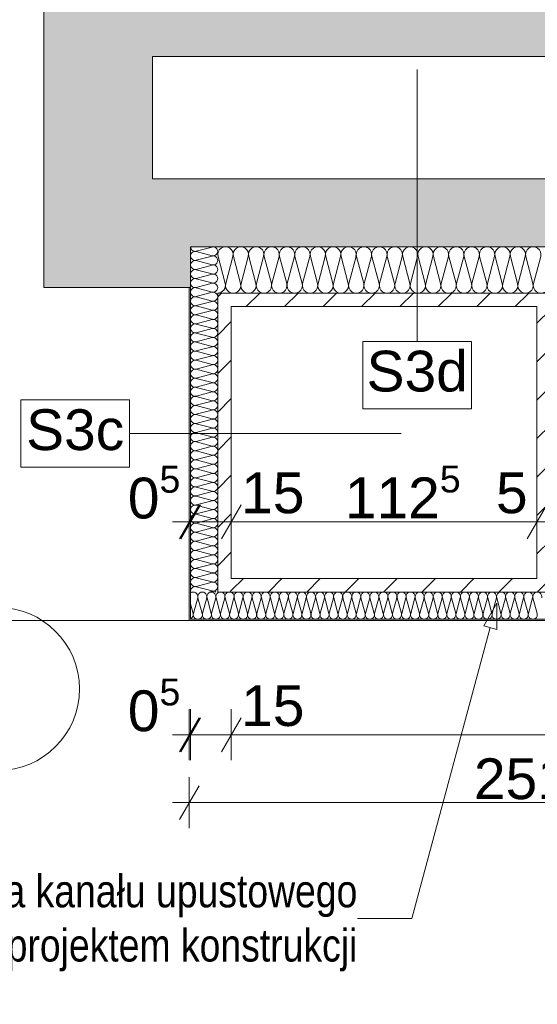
# Paper-space layout 'A-30 RZUT - PIĘTRO 0' of a CAD drawing. Header units: millimetres. Extents: x 0 to 800, y 0 to 700.
# Tile 10 of 26: x 227 to 265, y 585 to 658. Entities that reach past the tile are written whole.
import ezdxf
from ezdxf.xclip import XClip

# ---------------------------------------------------------------- set-up
doc = ezdxf.new("R2010")
doc.units = ezdxf.units.MM
doc.header["$MEASUREMENT"] = 0
doc.header["$XCLIPFRAME"] = 0
doc.linetypes.add('PRZERYWANA_DU_A', pattern=[550, 350, -200])
for name, color, linetype, lineweight, true_color in [('A_opis ścian_Nr_pióra__19', 7, 'Continuous', 5, 0x191919), ('A_opis_Nr_pióra__255', 7, 'Continuous', 15, 0x242424), ('A_opis_Nr_pióra__8', 7, 'Continuous', 13, 0x4c4c4c), ('A_osie_Nr_pióra__76', 7, 'Continuous', 5, 0x2d2d2d), ('A_sanitarne_Nr_pióra__8', 7, 'Continuous', 13, 0x4c4c4c), ('A_strefy_Nr_pióra__10', 7, 'Continuous', 13, 0x4b4b4b), ('A_ściany_Nr_pióra__6', 7, 'Continuous', 13, 0xa9a9a9)]:
    doc.layers.add(name, color=color, linetype=linetype, lineweight=lineweight, true_color=true_color)
for name, color, linetype, lineweight in [('A_wymiary_Nr_pióra__1', 7, 'Continuous', 20), ('A_wymiary_Nr_pióra__2', 8, 'Continuous', 13), ('A_ściany proj_Nr_pióra__1', 7, 'Continuous', 20), ('A_ściany_Nr_pióra__1', 7, 'Continuous', 20)]:
    doc.layers.add(name, color=color, linetype=linetype, lineweight=lineweight)
doc.layers.add('A_ściany', color=7, linetype='Continuous')
doc.layers.add('A_ściany proj', color=7, linetype='Continuous')
doc.styles.add('STYL_AUTOMATYCZNY_1', font='arial.ttf')
doc.styles.add('STYL_AUTOMATYCZNY_2', font='ARIALN.TTF')
doc.styles.add('STYL_AUTOMATYCZNY_5', font='arial.ttf')
pattern_1 = [(45, (-3193.413, -495.021), (-1.4142136, 1.4142136), [])]

# ---------------------------------------------------------------- blocks, each defined once
blk = doc.blocks.new('Rysunek_1_1', base_point=(-3193.413, -495.021))
at = {"layer": 'A_ściany', "linetype": 'Continuous', "lineweight": 0, "true_color": 0x000000}
for points in [[(228.56, 680.749), (228.56, 638.082), (236.56, 646.082), (236.56, 680.749)], [(236.56, 655.082), (289.56, 655.082), (289.56, 660.082), (236.56, 660.082)], [(228.56, 638.082), (239.359, 638.082), (239.359, 646.082), (236.56, 646.082)], [(239.359, 641.082), (289.56, 641.082), (289.56, 646.082), (239.359, 646.082)]]:
    blk.add_hatch(color=18, dxfattribs=at).paths.add_polyline_path(points)
at = {"layer": 'A_ściany proj', "linetype": 'Continuous', "lineweight": 0, "true_color": 0x4b4b4b}
h = blk.add_hatch(dxfattribs=at)
h.set_pattern_fill('BLOCZKI_CERAMICZNE_0001', color=251, style=0, pattern_type=2)
h.set_pattern_definition(pattern_1)
h.paths.add_polyline_path([(241.36, 637.682), (241.36, 615.682), (242.36, 615.682), (242.36, 637.682)])
h = blk.add_hatch(dxfattribs=at)
h.set_pattern_fill('BLOCZKI_CERAMICZNE_0001', color=251, style=0, pattern_type=2)
h.set_pattern_definition(pattern_1)
h.paths.add_polyline_path([(242.36, 637.682), (242.36, 636.682), (264.86, 636.682), (264.86, 637.682)])
h = blk.add_hatch(dxfattribs=at)
h.set_pattern_fill('BLOCZKI_CERAMICZNE_0001', color=251, style=0, pattern_type=2)
h.set_pattern_definition(pattern_1)
h.paths.add_polyline_path([(264.86, 637.682), (264.86, 615.682), (265.86, 615.682), (265.86, 637.682)])
h = blk.add_hatch(dxfattribs=at)
h.set_pattern_fill('BLOCZKI_CERAMICZNE_0001', color=251, style=0, pattern_type=2)
h.set_pattern_definition(pattern_1)
h.paths.add_polyline_path([(264.86, 615.682), (264.86, 616.682), (242.36, 616.682), (242.36, 615.682)])
at = {"layer": 'A_opis ścian_Nr_pióra__19', "color": 250, "linetype": 'Continuous', "lineweight": 5, "ltscale": 2, "true_color": 0x191919}
for p, q in [((256.047, 634.125), (256.047, 654.125)), ((260.047, 634.125), (252.047, 634.125)), ((252.047, 634.125), (252.047, 629.175)), ((260.047, 629.175), (260.047, 634.125)), ((234.858, 629.814), (226.858, 629.814)), ((226.858, 629.814), (226.858, 624.864)), ((234.858, 624.864), (234.858, 629.814)), ((252.047, 629.175), (260.047, 629.175)), ((234.858, 627.339), (254.858, 627.339)), ((226.858, 624.864), (234.858, 624.864))]:
    blk.add_line(p, q, dxfattribs=at)
at = {"layer": 'A_opis_Nr_pióra__255', "color": 250, "linetype": 'Continuous', "lineweight": 15, "ltscale": 2, "true_color": 0x242424}
for p, q in [((261.914, 614.866), (260.946, 613.195)), ((261.914, 614.866), (261.911, 612.935)), ((261.429, 613.065), (255.664, 591.668)), ((261.911, 612.935), (260.946, 613.195)), ((255.664, 591.668), (251.64, 591.668))]:
    blk.add_line(p, q, dxfattribs=at)
at = {"layer": 'A_osie_Nr_pióra__76', "color": 250, "linetype": 'Continuous', "lineweight": 5, "ltscale": 2, "true_color": 0x2d2d2d}
blk.add_circle((225.181, 608.547), 6, dxfattribs=at)
at = {"layer": 'A_sanitarne_Nr_pióra__8', "color": 251, "linetype": 'PRZERYWANA_DU_A', "lineweight": 13, "ltscale": 2, "true_color": 0x4c4c4c}
blk.add_line((239.26, 613.582), (204.06, 613.582), dxfattribs=at)
at = {"layer": 'A_strefy_Nr_pióra__10', "color": 251, "linetype": 'Continuous', "lineweight": 13, "ltscale": 2, "true_color": 0x4b4b4b}
for p, q in [((239.78, 640.76), (240.941, 641.071)), ((239.78, 640.738), (240.941, 640.427)), ((239.78, 640.094), (240.941, 640.404)), ((239.78, 640.071), (240.941, 639.76)), ((241.908, 638.396), (241.379, 640.369)), ((241.946, 638.396), (242.474, 640.369)), ((243.041, 638.396), (242.513, 640.369)), ((243.079, 638.396), (243.608, 640.369)), ((244.174, 638.396), (243.646, 640.369)), ((244.213, 638.396), (244.741, 640.369)), ((245.308, 638.396), (244.779, 640.369)), ((245.346, 638.396), (245.874, 640.369)), ((246.441, 638.396), (245.913, 640.369)), ((246.479, 638.396), (247.008, 640.369)), ((247.574, 638.396), (247.046, 640.369)), ((247.613, 638.396), (248.141, 640.369)), ((248.708, 638.396), (248.179, 640.369)), ((248.746, 638.396), (249.274, 640.369)), ((249.841, 638.396), (249.313, 640.369)), ((249.879, 638.396), (250.408, 640.369)), ((250.974, 638.396), (250.446, 640.369)), ((251.013, 638.396), (251.541, 640.369)), ((252.108, 638.396), (251.579, 640.369)), ((252.146, 638.396), (252.674, 640.369)), ((253.241, 638.396), (252.713, 640.369)), ((253.279, 638.396), (253.808, 640.369)), ((254.374, 638.396), (253.846, 640.369)), ((254.413, 638.396), (254.941, 640.369)), ((255.508, 638.396), (254.979, 640.369)), ((255.546, 638.396), (256.074, 640.369)), ((256.641, 638.396), (256.113, 640.369)), ((256.679, 638.396), (257.208, 640.369)), ((257.774, 638.396), (257.246, 640.369)), ((257.813, 638.396), (258.341, 640.369)), ((258.908, 638.396), (258.379, 640.369)), ((258.946, 638.396), (259.474, 640.369)), ((260.041, 638.396), (259.513, 640.369)), ((260.079, 638.396), (260.608, 640.369)), ((261.174, 638.396), (260.646, 640.369)), ((261.213, 638.396), (261.741, 640.369)), ((262.308, 638.396), (261.779, 640.369)), ((262.346, 638.396), (262.874, 640.369)), ((263.441, 638.396), (262.913, 640.369)), ((263.479, 638.396), (264.008, 640.369)), ((264.574, 638.396), (264.046, 640.369)), ((264.613, 638.396), (265.141, 640.369)), ((239.78, 639.427), (240.941, 639.738)), ((239.78, 639.404), (240.941, 639.094)), ((239.78, 638.76), (240.941, 639.071)), ((239.78, 638.738), (240.941, 638.427)), ((239.78, 638.094), (240.941, 638.404)), ((239.78, 638.071), (240.941, 637.76)), ((239.78, 637.427), (240.941, 637.738)), ((239.78, 637.404), (240.941, 637.094)), ((239.78, 636.76), (240.941, 637.071)), ((239.78, 636.738), (240.941, 636.427)), ((239.78, 636.094), (240.941, 636.404)), ((239.78, 636.071), (240.941, 635.76)), ((239.78, 635.427), (240.941, 635.738)), ((239.78, 635.404), (240.941, 635.094)), ((239.78, 634.76), (240.941, 635.071)), ((239.78, 634.738), (240.941, 634.427)), ((239.78, 634.094), (240.941, 634.404)), ((239.78, 634.071), (240.941, 633.76)), ((239.78, 633.427), (240.941, 633.738)), ((239.78, 633.404), (240.941, 633.094)), ((239.78, 632.76), (240.941, 633.071)), ((239.78, 632.738), (240.941, 632.427)), ((239.78, 632.094), (240.941, 632.404)), ((239.78, 632.071), (240.941, 631.76)), ((239.78, 631.427), (240.941, 631.738)), ((239.78, 631.404), (240.941, 631.094)), ((239.78, 630.76), (240.941, 631.071)), ((239.78, 630.738), (240.941, 630.427)), ((239.78, 630.094), (240.941, 630.404)), ((239.78, 630.071), (240.941, 629.76)), ((239.78, 629.427), (240.941, 629.738)), ((239.78, 629.404), (240.941, 629.094)), ((239.78, 628.76), (240.941, 629.071)), ((239.78, 628.738), (240.941, 628.427)), ((239.78, 628.094), (240.941, 628.404)), ((239.78, 628.071), (240.941, 627.76)), ((239.78, 627.427), (240.941, 627.738)), ((239.78, 627.404), (240.941, 627.094)), ((239.78, 626.76), (240.941, 627.071)), ((239.78, 626.738), (240.941, 626.427)), ((239.78, 626.094), (240.941, 626.404)), ((239.78, 626.071), (240.941, 625.76)), ((239.78, 625.427), (240.941, 625.738)), ((239.78, 625.404), (240.941, 625.094)), ((239.78, 624.76), (240.941, 625.071)), ((239.78, 624.738), (240.941, 624.427)), ((239.78, 624.094), (240.941, 624.404)), ((239.78, 624.071), (240.941, 623.76)), ((239.78, 623.427), (240.941, 623.738)), ((239.78, 623.404), (240.941, 623.094)), ((239.78, 622.76), (240.941, 623.071)), ((239.78, 622.738), (240.941, 622.427)), ((239.78, 622.094), (240.941, 622.404)), ((239.78, 622.071), (240.941, 621.76)), ((239.78, 621.427), (240.941, 621.738)), ((239.78, 621.404), (240.941, 621.094)), ((239.78, 620.76), (240.941, 621.071)), ((239.78, 620.738), (240.941, 620.427)), ((239.78, 620.094), (240.941, 620.404)), ((239.78, 620.071), (240.941, 619.76)), ((239.78, 619.427), (240.941, 619.738)), ((239.78, 619.404), (240.941, 619.094)), ((239.78, 618.76), (240.941, 619.071)), ((239.78, 618.738), (240.941, 618.427)), ((239.78, 618.094), (240.941, 618.404)), ((239.78, 618.071), (240.941, 617.76)), ((239.78, 617.427), (240.941, 617.738)), ((239.78, 617.404), (240.941, 617.094)), ((239.78, 616.76), (240.941, 617.071)), ((239.78, 616.738), (240.941, 616.427)), ((239.78, 616.094), (240.941, 616.404)), ((239.78, 616.071), (240.941, 615.76)), ((239.882, 615.263), (239.571, 614.102)), ((239.904, 615.263), (240.215, 614.102)), ((240.548, 615.263), (240.238, 614.102)), ((240.571, 615.263), (240.882, 614.102)), ((240.735, 615.682), (240.941, 615.738)), ((241.215, 615.263), (240.904, 614.102)), ((241.238, 615.263), (241.548, 614.102)), ((241.882, 615.263), (241.571, 614.102)), ((241.904, 615.263), (242.215, 614.102)), ((242.548, 615.263), (242.238, 614.102)), ((242.571, 615.263), (242.882, 614.102)), ((243.215, 615.263), (242.904, 614.102)), ((243.238, 615.263), (243.548, 614.102)), ((243.882, 615.263), (243.571, 614.102)), ((243.904, 615.263), (244.215, 614.102)), ((244.548, 615.263), (244.238, 614.102)), ((244.571, 615.263), (244.882, 614.102)), ((245.215, 615.263), (244.904, 614.102)), ((245.238, 615.263), (245.548, 614.102)), ((245.882, 615.263), (245.571, 614.102)), ((245.904, 615.263), (246.215, 614.102)), ((246.548, 615.263), (246.238, 614.102)), ((246.571, 615.263), (246.882, 614.102)), ((247.215, 615.263), (246.904, 614.102)), ((247.238, 615.263), (247.548, 614.102)), ((247.882, 615.263), (247.571, 614.102)), ((247.904, 615.263), (248.215, 614.102)), ((248.548, 615.263), (248.238, 614.102)), ((248.571, 615.263), (248.882, 614.102)), ((249.215, 615.263), (248.904, 614.102)), ((249.238, 615.263), (249.548, 614.102)), ((249.882, 615.263), (249.571, 614.102)), ((249.904, 615.263), (250.215, 614.102)), ((250.548, 615.263), (250.238, 614.102)), ((250.571, 615.263), (250.882, 614.102)), ((251.215, 615.263), (250.904, 614.102)), ((251.238, 615.263), (251.548, 614.102)), ((251.882, 615.263), (251.571, 614.102)), ((251.904, 615.263), (252.215, 614.102)), ((252.548, 615.263), (252.238, 614.102)), ((252.571, 615.263), (252.882, 614.102)), ((253.215, 615.263), (252.904, 614.102)), ((253.238, 615.263), (253.548, 614.102)), ((253.882, 615.263), (253.571, 614.102)), ((253.904, 615.263), (254.215, 614.102)), ((254.548, 615.263), (254.238, 614.102)), ((254.571, 615.263), (254.882, 614.102)), ((255.215, 615.263), (254.904, 614.102)), ((255.238, 615.263), (255.548, 614.102)), ((255.882, 615.263), (255.571, 614.102)), ((255.904, 615.263), (256.215, 614.102)), ((256.549, 615.263), (256.238, 614.102)), ((256.571, 615.263), (256.882, 614.102)), ((257.215, 615.263), (256.904, 614.102)), ((257.238, 615.263), (257.549, 614.102)), ((257.882, 615.263), (257.571, 614.102)), ((257.905, 615.263), (258.215, 614.102)), ((258.549, 615.263), (258.238, 614.102)), ((258.571, 615.263), (258.882, 614.102)), ((259.215, 615.263), (258.905, 614.102)), ((259.238, 615.263), (259.549, 614.102)), ((259.882, 615.263), (259.571, 614.102)), ((259.905, 615.263), (260.215, 614.102)), ((260.549, 615.263), (260.238, 614.102)), ((260.571, 615.263), (260.882, 614.102)), ((261.215, 615.263), (260.905, 614.102)), ((261.238, 615.263), (261.549, 614.102)), ((261.882, 615.263), (261.571, 614.102)), ((261.905, 615.263), (262.215, 614.102)), ((262.549, 615.263), (262.238, 614.102)), ((262.571, 615.263), (262.882, 614.102)), ((263.215, 615.263), (262.905, 614.102)), ((263.238, 615.263), (263.549, 614.102)), ((263.882, 615.263), (263.571, 614.102)), ((263.905, 615.263), (264.215, 614.102)), ((264.549, 615.263), (264.238, 614.102)), ((264.571, 615.263), (264.882, 614.102)), ((239.36, 614.805), (239.548, 614.102))]:
    blk.add_line(p, q, dxfattribs=at)
for centre, radius, start, end in [((239.693, 641.082), 0.333, 180.00256, 284.9809), ((239.693, 640.416), 0.333, 75.0191, 284.9809), ((241.027, 640.749), 0.333, 255.0191, 104.9809), ((241.927, 640.516), 0.567, 345.0191, 194.9809), ((243.06, 640.516), 0.567, 345.0191, 194.9809), ((244.193, 640.516), 0.567, 345.0191, 194.9809), ((245.327, 640.516), 0.567, 345.0191, 194.9809), ((246.46, 640.516), 0.567, 345.0191, 194.9809), ((247.593, 640.516), 0.567, 345.0191, 194.9809), ((248.727, 640.516), 0.567, 345.0191, 194.9809), ((249.86, 640.516), 0.567, 345.0191, 194.9809), ((250.993, 640.516), 0.567, 345.0191, 194.9809), ((252.127, 640.516), 0.567, 345.0191, 194.9809), ((253.26, 640.516), 0.567, 345.0191, 194.9809), ((254.393, 640.516), 0.567, 345.0191, 194.9809), ((255.527, 640.516), 0.567, 345.0191, 194.9809), ((256.66, 640.516), 0.567, 345.0191, 194.9809), ((257.793, 640.516), 0.567, 345.0191, 194.9809), ((258.927, 640.516), 0.567, 345.0191, 194.9809), ((260.06, 640.516), 0.567, 345.0191, 194.9809), ((261.193, 640.516), 0.567, 345.0191, 194.9809), ((262.327, 640.516), 0.567, 345.0191, 194.9809), ((263.46, 640.516), 0.567, 345.0191, 194.9809), ((264.593, 640.516), 0.567, 345.0191, 194.9809), ((239.693, 639.749), 0.333, 75.0191, 284.9809), ((241.027, 640.082), 0.333, 255.0191, 104.9809), ((239.693, 639.082), 0.333, 75.0191, 284.9809), ((241.027, 639.416), 0.333, 255.0191, 104.9809), ((241.027, 638.749), 0.333, 255.0191, 104.9809), ((239.693, 638.416), 0.333, 75.0191, 284.9809), ((241.027, 638.082), 0.333, 255.0191, 104.9809), ((241.36, 638.249), 0.567, 270.00256, 14.9809), ((242.493, 638.249), 0.567, 165.0191, 14.9809), ((243.627, 638.249), 0.567, 165.0191, 14.9809), ((244.76, 638.249), 0.567, 165.0191, 14.9809), ((245.893, 638.249), 0.567, 165.0191, 14.9809), ((247.027, 638.249), 0.567, 165.0191, 14.9809), ((248.16, 638.249), 0.567, 165.0191, 14.9809), ((249.293, 638.249), 0.567, 165.0191, 14.9809), ((250.427, 638.249), 0.567, 165.0191, 14.9809), ((251.56, 638.249), 0.567, 165.0191, 14.9809), ((252.693, 638.249), 0.567, 165.0191, 14.9809), ((253.827, 638.249), 0.567, 165.0191, 14.9809), ((254.96, 638.249), 0.567, 165.0191, 14.9809), ((256.093, 638.249), 0.567, 165.0191, 14.9809), ((257.227, 638.249), 0.567, 165.0191, 14.9809), ((258.36, 638.249), 0.567, 165.0191, 14.9809), ((259.493, 638.249), 0.567, 165.0191, 14.9809), ((260.627, 638.249), 0.567, 165.0191, 14.9809), ((261.76, 638.249), 0.567, 165.0191, 14.9809), ((262.893, 638.249), 0.567, 165.0191, 14.9809), ((264.027, 638.249), 0.567, 165.0191, 14.9809), ((265.16, 638.249), 0.567, 165.0191, 14.9809), ((239.693, 637.749), 0.333, 75.0191, 284.9809), ((241.027, 637.416), 0.333, 255.0191, 104.9809), ((239.693, 637.082), 0.333, 75.0191, 284.9809), ((241.027, 636.749), 0.333, 255.0191, 104.9809), ((239.693, 636.416), 0.333, 75.0191, 284.9809), ((241.027, 636.082), 0.333, 255.0191, 104.9809), ((239.693, 635.749), 0.333, 75.0191, 284.9809), ((241.027, 635.416), 0.333, 255.0191, 104.9809), ((239.693, 635.082), 0.333, 75.0191, 284.9809), ((239.693, 634.416), 0.333, 75.0191, 284.9809), ((241.027, 634.749), 0.333, 255.0191, 104.9809), ((239.693, 633.749), 0.333, 75.0191, 284.9809), ((241.027, 634.082), 0.333, 255.0191, 104.9809), ((239.693, 633.082), 0.333, 75.0191, 284.9809), ((241.027, 633.416), 0.333, 255.0191, 104.9809), ((239.693, 632.416), 0.333, 75.0191, 284.9809), ((241.027, 632.749), 0.333, 255.0191, 104.9809), ((239.693, 631.749), 0.333, 75.0191, 284.9809), ((241.027, 632.082), 0.333, 255.0191, 104.9809), ((239.693, 631.082), 0.333, 75.0191, 284.9809), ((241.027, 631.416), 0.333, 255.0191, 104.9809), ((239.693, 630.416), 0.333, 75.0191, 284.9809), ((241.027, 630.749), 0.333, 255.0191, 104.9809), ((241.027, 630.082), 0.333, 255.0191, 104.9809), ((239.693, 629.749), 0.333, 75.0191, 284.9809), ((241.027, 629.416), 0.333, 255.0191, 104.9809), ((239.693, 629.082), 0.333, 75.0191, 284.9809), ((241.027, 628.749), 0.333, 255.0191, 104.9809), ((239.693, 628.416), 0.333, 75.0191, 284.9809), ((241.027, 628.082), 0.333, 255.0191, 104.9809), ((239.693, 627.749), 0.333, 75.0191, 284.9809), ((241.027, 627.416), 0.333, 255.0191, 104.9809), ((239.693, 627.082), 0.333, 75.0191, 284.9809), ((239.693, 626.416), 0.333, 75.0191, 284.9809), ((241.027, 626.749), 0.333, 255.0191, 104.9809), ((239.693, 625.749), 0.333, 75.0191, 284.9809), ((241.027, 626.082), 0.333, 255.0191, 104.9809), ((239.693, 625.082), 0.333, 75.0191, 284.9809), ((241.027, 625.416), 0.333, 255.0191, 104.9809), ((239.693, 624.416), 0.333, 75.0191, 284.9809), ((241.027, 624.749), 0.333, 255.0191, 104.9809), ((239.693, 623.749), 0.333, 75.0191, 284.9809), ((241.027, 624.082), 0.333, 255.0191, 104.9809), ((239.693, 623.082), 0.333, 75.0191, 284.9809), ((241.027, 623.416), 0.333, 255.0191, 104.9809), ((239.693, 622.416), 0.333, 75.0191, 284.9809), ((241.027, 622.749), 0.333, 255.0191, 104.9809), ((241.027, 622.082), 0.333, 255.0191, 104.9809), ((239.693, 621.749), 0.333, 75.0191, 284.9809), ((241.027, 621.416), 0.333, 255.0191, 104.9809), ((239.693, 621.082), 0.333, 75.0191, 284.9809), ((241.027, 620.749), 0.333, 255.0191, 104.9809), ((239.693, 620.416), 0.333, 75.0191, 284.9809), ((241.027, 620.082), 0.333, 255.0191, 104.9809), ((239.693, 619.749), 0.333, 75.0191, 284.9809), ((241.027, 619.416), 0.333, 255.0191, 104.9809), ((239.693, 619.082), 0.333, 75.0191, 284.9809), ((241.027, 618.749), 0.333, 255.0191, 104.9809), ((239.693, 618.416), 0.333, 75.0191, 284.9809), ((239.693, 617.749), 0.333, 75.0191, 284.9809), ((241.027, 618.082), 0.333, 255.0191, 104.9809), ((239.693, 617.082), 0.333, 75.0191, 284.9809), ((241.027, 617.416), 0.333, 255.0191, 104.9809), ((239.693, 616.416), 0.333, 75.0191, 284.9809), ((241.027, 616.749), 0.333, 255.0191, 104.9809), ((239.693, 615.749), 0.333, 75.0191, 191.48999), ((241.027, 616.082), 0.333, 255.0191, 104.9809), ((239.56, 615.349), 0.333, 345.0191, 126.77782), ((240.226, 615.349), 0.333, 345.0191, 194.9809), ((240.893, 615.349), 0.333, 345.0191, 194.9809), ((241.027, 615.416), 0.333, 53.20687, 104.9809), ((241.56, 615.349), 0.333, 345.0191, 194.9809), ((242.226, 615.349), 0.333, 345.0191, 194.9809), ((242.893, 615.349), 0.333, 345.0191, 194.9809), ((243.56, 615.349), 0.333, 345.0191, 194.9809), ((244.226, 615.349), 0.333, 345.0191, 194.9809), ((244.893, 615.349), 0.333, 345.0191, 194.9809), ((245.56, 615.349), 0.333, 345.0191, 194.9809), ((246.226, 615.349), 0.333, 345.0191, 194.9809), ((246.893, 615.349), 0.333, 345.0191, 194.9809), ((247.56, 615.349), 0.333, 345.0191, 194.9809), ((248.226, 615.349), 0.333, 345.0191, 194.9809), ((248.893, 615.349), 0.333, 345.0191, 194.9809), ((249.56, 615.349), 0.333, 345.0191, 194.9809), ((250.226, 615.349), 0.333, 345.0191, 194.9809), ((250.893, 615.349), 0.333, 345.0191, 194.9809), ((251.56, 615.349), 0.333, 345.0191, 194.9809), ((252.226, 615.349), 0.333, 345.0191, 194.9809), ((252.893, 615.349), 0.333, 345.0191, 194.9809), ((253.56, 615.349), 0.333, 345.0191, 194.9809), ((254.226, 615.349), 0.333, 345.0191, 194.9809), ((254.893, 615.349), 0.333, 345.0191, 194.9809), ((255.56, 615.349), 0.333, 345.0191, 194.9809), ((256.226, 615.349), 0.333, 345.0191, 194.9809), ((256.893, 615.349), 0.333, 345.0191, 194.9809), ((257.56, 615.349), 0.333, 345.0191, 194.9809), ((258.227, 615.349), 0.333, 345.0191, 194.9809), ((258.893, 615.349), 0.333, 345.0191, 194.9809), ((259.56, 615.349), 0.333, 345.0191, 194.9809), ((260.227, 615.349), 0.333, 345.0191, 194.9809), ((260.893, 615.349), 0.333, 345.0191, 194.9809), ((261.56, 615.349), 0.333, 345.0191, 194.9809), ((262.227, 615.349), 0.333, 345.0191, 194.9809), ((262.893, 615.349), 0.333, 345.0191, 194.9809), ((263.56, 615.349), 0.333, 345.0191, 194.9809), ((264.227, 615.349), 0.333, 345.0191, 194.9809), ((264.893, 615.349), 0.333, 345.0191, 194.9809), ((239.226, 614.016), 0.333, 293.65862, 14.9809), ((239.893, 614.016), 0.333, 165.0191, 14.9809), ((240.56, 614.016), 0.333, 165.0191, 14.9809), ((241.226, 614.016), 0.333, 165.0191, 14.9809), ((241.893, 614.016), 0.333, 165.0191, 14.9809), ((242.56, 614.016), 0.333, 165.0191, 14.9809), ((243.226, 614.016), 0.333, 165.0191, 14.9809), ((243.893, 614.016), 0.333, 165.0191, 14.9809), ((244.56, 614.016), 0.333, 165.0191, 14.9809), ((245.226, 614.016), 0.333, 165.0191, 14.9809), ((245.893, 614.016), 0.333, 165.0191, 14.9809), ((246.56, 614.016), 0.333, 165.0191, 14.9809), ((247.226, 614.016), 0.333, 165.0191, 14.9809), ((247.893, 614.016), 0.333, 165.0191, 14.9809), ((248.56, 614.016), 0.333, 165.0191, 14.9809), ((249.226, 614.016), 0.333, 165.0191, 14.9809), ((249.893, 614.016), 0.333, 165.0191, 14.9809), ((250.56, 614.016), 0.333, 165.0191, 14.9809), ((251.226, 614.016), 0.333, 165.0191, 14.9809), ((251.893, 614.016), 0.333, 165.0191, 14.9809), ((252.56, 614.016), 0.333, 165.0191, 14.9809), ((253.226, 614.016), 0.333, 165.0191, 14.9809), ((253.893, 614.016), 0.333, 165.0191, 14.9809), ((254.56, 614.016), 0.333, 165.0191, 14.9809), ((255.226, 614.016), 0.333, 165.0191, 14.9809), ((255.893, 614.016), 0.333, 165.0191, 14.9809), ((256.56, 614.016), 0.333, 165.0191, 14.9809), ((257.227, 614.016), 0.333, 165.0191, 14.9809), ((257.893, 614.016), 0.333, 165.0191, 14.9809), ((258.56, 614.016), 0.333, 165.0191, 14.9809), ((259.227, 614.016), 0.333, 165.0191, 14.9809), ((259.893, 614.016), 0.333, 165.0191, 14.9809), ((260.56, 614.016), 0.333, 165.0191, 14.9809), ((261.227, 614.016), 0.333, 165.0191, 14.9809), ((261.893, 614.016), 0.333, 165.0191, 14.9809), ((262.56, 614.016), 0.333, 165.0191, 14.9809), ((263.227, 614.016), 0.333, 165.0191, 14.9809), ((263.893, 614.016), 0.333, 165.0191, 14.9809), ((264.56, 614.016), 0.333, 165.0191, 14.9809)]:
    blk.add_arc(centre, radius, start, end, dxfattribs=at)
at = {"layer": 'A_wymiary_Nr_pióra__1', "color": 7, "linetype": 'Continuous', "lineweight": 20, "ltscale": 2}
for p, q in [((238.538, 619.587), (239.982, 622.087)), ((240.082, 622.087), (238.638, 619.587)), ((243.082, 622.087), (241.638, 619.587)), ((265.582, 622.087), (264.138, 619.587)), ((238.538, 603.932), (239.982, 606.432)), ((240.082, 606.432), (238.638, 603.932)), ((243.082, 606.432), (241.638, 603.932)), ((239.982, 601.432), (238.538, 598.932))]:
    blk.add_line(p, q, dxfattribs=at)
at = {"layer": 'A_wymiary_Nr_pióra__2', "color": 8, "linetype": 'Continuous', "lineweight": 13, "ltscale": 2}
for p, q in [((239.26, 618.962), (239.26, 622.712)), ((239.36, 618.962), (239.36, 622.712)), ((242.36, 618.962), (242.36, 622.712)), ((264.86, 618.962), (264.86, 622.712)), ((238.038, 620.837), (239.26, 620.837)), ((239.26, 620.837), (239.36, 620.837)), ((239.36, 620.837), (242.36, 620.837)), ((242.36, 620.837), (264.86, 620.837)), ((264.86, 620.837), (265.86, 620.837)), ((239.26, 603.307), (239.26, 607.057)), ((239.36, 603.307), (239.36, 607.057)), ((242.36, 603.307), (242.36, 607.057)), ((238.038, 605.182), (239.26, 605.182)), ((239.26, 605.182), (239.36, 605.182)), ((239.36, 605.182), (242.36, 605.182)), ((242.36, 605.182), (289.56, 605.182)), ((239.26, 598.307), (239.26, 602.057)), ((238.038, 600.182), (239.26, 600.182)), ((239.26, 600.182), (289.56, 600.182))]:
    blk.add_line(p, q, dxfattribs=at)
at = {"layer": 'A_ściany proj_Nr_pióra__1', "color": 7, "linetype": 'Continuous', "lineweight": 20, "ltscale": 2, "flags": 128}
for points in [[(241.36, 637.682), (241.36, 615.682)], [(242.36, 637.682), (241.36, 637.682)], [(264.86, 637.682), (242.36, 637.682)], [(265.86, 637.682), (264.86, 637.682)], [(242.36, 616.682), (242.36, 636.682)], [(242.36, 636.682), (264.86, 636.682)], [(264.86, 636.682), (264.86, 616.682)], [(264.86, 616.682), (242.36, 616.682)], [(241.36, 615.682), (242.36, 615.682)], [(242.36, 615.682), (264.86, 615.682)], [(264.86, 615.682), (265.86, 615.682)]]:
    blk.add_lwpolyline(points, dxfattribs=at)
at = {"layer": 'A_ściany_Nr_pióra__1', "color": 7, "linetype": 'Continuous', "lineweight": 20, "ltscale": 2}
for p in [(239.259, 638.082), (289.56, 613.582)]:
    blk.add_line(p, (239.26, 613.582), dxfattribs=at)
at = {"layer": 'A_ściany_Nr_pióra__1', "color": 7, "linetype": 'Continuous', "lineweight": 20, "ltscale": 2, "flags": 128}
for points in [[(228.56, 680.749), (228.56, 638.082)], [(236.56, 646.082), (236.56, 655.082)], [(236.56, 655.082), (289.56, 655.082)], [(239.359, 646.082), (236.56, 646.082)], [(289.56, 646.082), (239.359, 646.082)], [(239.359, 638.082), (239.359, 641.082)], [(239.359, 641.082), (289.56, 641.082)], [(228.56, 638.082), (239.359, 638.082)]]:
    blk.add_lwpolyline(points, dxfattribs=at)
at = {"layer": 'A_ściany_Nr_pióra__6', "color": 253, "linetype": 'Continuous', "lineweight": 13, "ltscale": 2, "true_color": 0xa9a9a9}
for p in [(239.359, 641.082), (289.56, 613.682)]:
    blk.add_line(p, (239.36, 613.682), dxfattribs=at)
at = {"layer": 'A_opis ścian_Nr_pióra__19', "color": 250, "linetype": 'Continuous', "lineweight": 5, "true_color": 0x191919, "char_height": 3, "attachment_point": 2, "style": 'STYL_AUTOMATYCZNY_1'}
for s, insert in [('\\A1;{\\pqc;\\fArial|b0|i0|c238|p0;\\W1.000000;S3d}', (256.047, 633.44)), ('\\A1;{\\pqc;\\fArial|b0|i0|c238|p0;\\W1.000000;S3c}', (230.858, 629.129))]:
    blk.add_mtext(s, dxfattribs=dict(at, insert=insert))
at = {"layer": 'A_opis_Nr_pióra__8', "color": 251, "linetype": 'Continuous', "lineweight": 13, "true_color": 0x4c4c4c, "insert": (251.64, 591.324), "char_height": 2.4, "width": 44.05538, "attachment_point": 6, "line_spacing_factor": 0.996837, "style": 'STYL_AUTOMATYCZNY_2'}
blk.add_mtext('\\A1;{\\pqr;\\fArial Narrow|b0|i0|c238|p0;\\W1.000000;podkonstrukcja kanału upustowego zgodnie z projektem konstrukcji}', dxfattribs=at)
at = {"layer": 'A_wymiary_Nr_pióra__1', "color": 7, "linetype": 'Continuous', "lineweight": 20, "char_height": 3, "attachment_point": 7, "style": 'STYL_AUTOMATYCZNY_1'}
for s, insert in [('\\A1;{\\pql;\\fArial|b0|i0|c238|p0;\\W1.000000;0\\fArial|b0|i0|c238|p0;\\W1.000000;\\A1{\\H.66x;\\S5^  ;}}', (234.739, 620.222)), ('\\A1;{\\pql;\\fArial|b0|i0|c238|p0;\\W1.000000;112\\fArial|b0|i0|c238|p0;\\W1.000000;\\A1{\\H.66x;\\S5^  ;}}', (250.72, 620.239)), ('\\A1;{\\pql;\\fArial|b0|i0|c238|p0;\\W1.000000;0\\fArial|b0|i0|c238|p0;\\W1.000000;\\A1{\\H.66x;\\S5^  ;}}', (234.739, 604.566)), ('\\A1;{\\pql;\\fArial|b0|i0|c238|p0;\\W1.000000;251\\fArial|b0|i0|c238|p0;\\W1.000000;\\A1{\\H.66x;\\S5^  ;}}', (260.223, 599.566))]:
    blk.add_mtext(s, dxfattribs=dict(at, insert=insert))
at = {"layer": 'A_wymiary_Nr_pióra__1', "color": 7, "linetype": 'Continuous', "lineweight": 20, "char_height": 3, "attachment_point": 7, "style": 'STYL_AUTOMATYCZNY_5'}
for s, insert, width in [('\\A1;{\\pql;\\fArial|b0|i0|c238|p0;\\W1.000000;15}', (243.083, 621.437), 4.57635), ('\\A1;{\\pql;\\fArial|b0|i0|c238|p0;\\W1.000000;5}', (261.85, 621.437), 2.28817), ('\\A1;{\\pql;\\fArial|b0|i0|c238|p0;\\W1.000000;15}', (243.083, 605.782), 4.57635)]:
    blk.add_mtext(s, dxfattribs=dict(at, insert=insert, width=width))
at = {"layer": 'A_wymiary_Nr_pióra__1', "color": 7, "linetype": 'Continuous', "lineweight": 20, "insert": (274.356, 609.062), "char_height": 3, "attachment_point": 7, "rotation": 90, "style": 'STYL_AUTOMATYCZNY_1'}
blk.add_mtext('\\A1;{\\pql;\\fArial|b0|i0|c238|p0;\\W1.000000;0\\fArial|b0|i0|c238|p0;\\W1.000000;\\A1{\\H.66x;\\S5^  ;}}', dxfattribs=at)

psp = doc.layouts.new('A-30 RZUT - PIĘTRO 0')

# ---------------------------------------------------------------- block references
at = {"color": 37, "linetype": 'Continuous', "lineweight": 5, "true_color": 0x656532}
ref = psp.add_blockref('Rysunek_1_1', (-3193.413, -495.021), dxfattribs=at)
XClip(ref).set_block_clipping_path([(44.069637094, 110.5468323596), (544.9695795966, 680.7487186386)])

doc.saveas('drawing.dxf')
